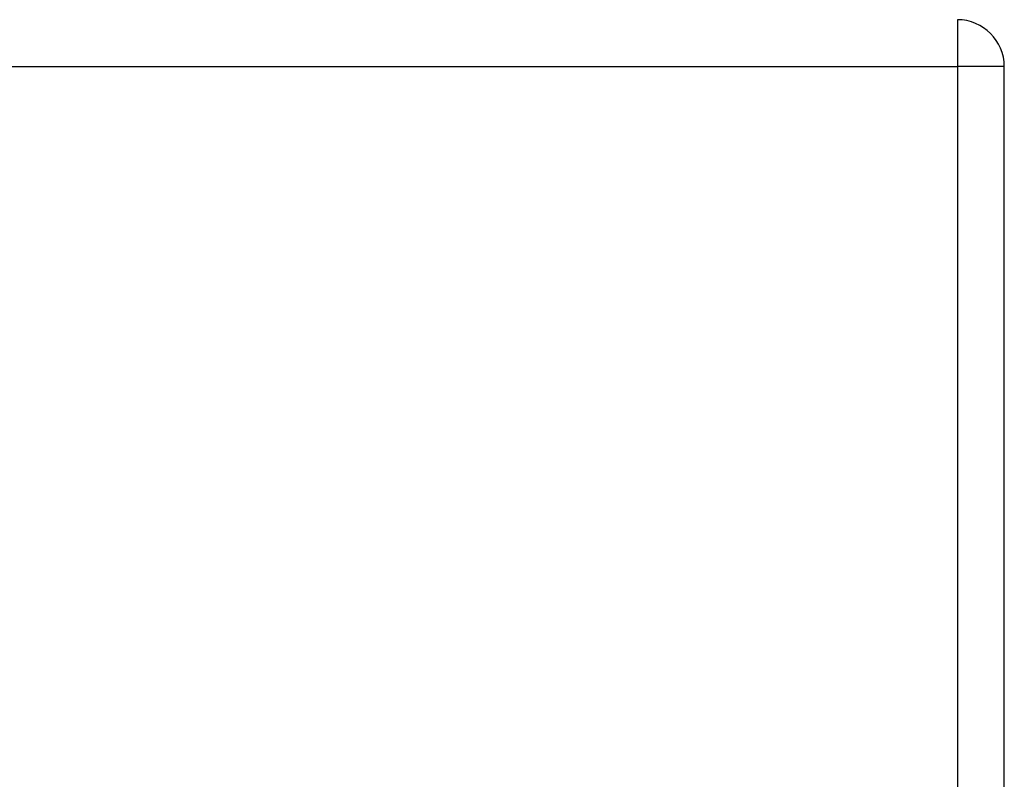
# Model space of a CAD drawing. Header units: inches. Extents: x 20 to 506, y 54 to 236.
# Tile 84 of 245: x 114.17 to 116.25, y 227.7 to 229.31. Entities that reach past the tile are written whole.
import ezdxf

# ---------------------------------------------------------------- set-up
doc = ezdxf.new("R2010")
doc.units = ezdxf.units.IN
doc.header["$MEASUREMENT"] = 0
doc.layers.add('Visible Edges(ANSI)', color=7, linetype='Continuous', lineweight=25)
doc.layers.add('Visible Tangent Edges(ANSI)', color=7, linetype='Continuous', lineweight=25)

msp = doc.modelspace()

# ---------------------------------------------------------------- linework, layer by layer
at = {"layer": 'Visible Edges(ANSI)'}
msp.add_line((116.2504, 219.4089), (116.2504, 229.2109), dxfattribs=at)
msp.add_arc((116.1514, 229.2109), 0.099, 0, 90, dxfattribs=at)
at = {"layer": 'Visible Tangent Edges(ANSI)'}
for p, q in [((116.1514, 229.3099), (116.1514, 229.2109)), ((68.3494, 229.2109), (116.1514, 229.2109)), ((116.1514, 229.2109), (116.1514, 219.4089)), ((116.2504, 229.2109), (116.1514, 229.2109))]:
    msp.add_line(p, q, dxfattribs=at)

doc.saveas('drawing.dxf')
